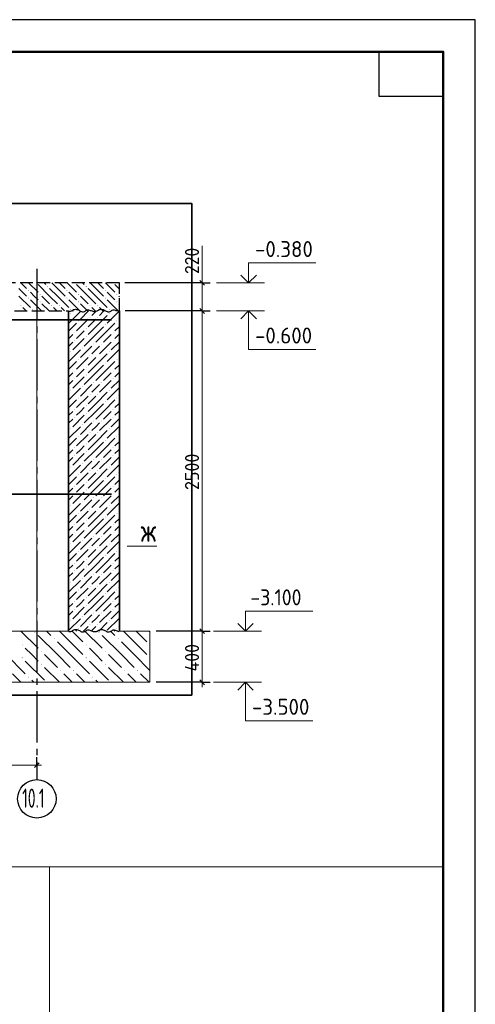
# Model space of a CAD drawing. Header units: millimetres. Extents: x 0 to 59400, y 0 to 42000.
# Tile 37 of 37: x 52283 to 59400, y 26620 to 42000. Entities that reach past the tile are written whole.
import ezdxf

# ---------------------------------------------------------------- set-up
doc = ezdxf.new("R2010")
doc.units = ezdxf.units.MM
doc.linetypes.add('______2', pattern=[270, 200, -70])
doc.linetypes.add('______5', pattern=[1100, 800, -100, 100, -100])
for name, color, linetype, lineweight in [('Standard', 7, 'Continuous', 25), ('Высотные отметки', 7, 'Continuous', 25), ('ЖБ Перекрытие нижний уровень с отделкой', 7, '______2', 25), ('ЖБ Стена верхний уровень', 7, 'Continuous', 35), ('Позиционная метка линия выноска', 7, 'Continuous', 13), ('Примечания', 7, 'Continuous', 13), ('Размерная линия_ общее', 7, 'Continuous', 13), ('Сечения символ', 7, 'Continuous', 25), ('Стена обрамление Г-обр.', 7, 'Continuous', 35), ('Фоновоя арматура Х1', 52, 'Continuous', 25)]:
    doc.layers.add(name, color=color, linetype=linetype, lineweight=lineweight)
doc.layers.add('Оси', color=7, linetype='______5')
doc.layers.add('Размерная выноска', color=7, linetype='Continuous')
doc.styles.add('ISOCPEUR', font='txt')

msp = doc.modelspace()

# ---------------------------------------------------------------- hatches: boundary and pattern name
at = {"layer": 'ЖБ Перекрытие нижний уровень с отделкой', "linetype": 'Continuous', "lineweight": 18, "transparency": 33554687}
for points in [[(52546, 37890), (52541, 37885), (52536, 37890)], [(52715, 37832), (52721, 37838), (52728, 37832), (52721, 37825)], [(53146, 37890), (53141, 37885), (53136, 37890)], [(53315, 37832), (53321, 37838), (53328, 37832), (53321, 37825)], [(53746, 37890), (53741, 37885), (53736, 37890)], [(52415, 37772), (52421, 37778), (52428, 37772), (52421, 37765)], [(52595, 37712), (52601, 37718), (52608, 37712), (52601, 37705)], [(53015, 37772), (53021, 37778), (53028, 37772), (53021, 37765)], [(53195, 37712), (53201, 37718), (53208, 37712), (53201, 37705)], [(53615, 37772), (53621, 37778), (53628, 37772), (53621, 37765)], [(53795, 37712), (53801, 37718), (53808, 37712), (53801, 37705)], [(52295, 37532), (52301, 37538), (52308, 37532), (52301, 37525)], [(52415, 37652), (52421, 37658), (52428, 37652), (52421, 37645)], [(52595, 37592), (52601, 37598), (52608, 37592), (52601, 37585)], [(52775, 37532), (52781, 37538), (52788, 37532), (52781, 37525)], [(52895, 37532), (52901, 37538), (52908, 37532), (52901, 37525)], [(53015, 37652), (53021, 37658), (53028, 37652), (53021, 37645)], [(53195, 37592), (53201, 37598), (53208, 37592), (53201, 37585)], [(53375, 37532), (53381, 37538), (53388, 37532), (53381, 37525)], [(53495, 37532), (53501, 37538), (53508, 37532), (53501, 37525)], [(53615, 37652), (53621, 37658), (53628, 37652), (53621, 37645)], [(53795, 37592), (53801, 37598), (53808, 37592), (53801, 37585)], [(52475, 37472), (52481, 37478), (52488, 37472), (52481, 37465)], [(53075, 37472), (53081, 37478), (53088, 37472), (53081, 37465)], [(53675, 37472), (53681, 37478), (53688, 37472), (53681, 37465)]]:
    msp.add_hatch(color=7, dxfattribs=at).paths.add_polyline_path(points, flags=16)
at = {"layer": 'ЖБ Стена верхний уровень', "linetype": 'Continuous', "lineweight": 18, "transparency": 33554687}
for points in [[(53076, 37412), (53081, 37417), (53086, 37412), (53081, 37407)], [(53676, 37412), (53681, 37417), (53686, 37412), (53681, 37407)], [(53196, 37292), (53201, 37297), (53206, 37292), (53201, 37287)], [(53376, 37352), (53381, 37357), (53386, 37352), (53381, 37347)], [(53496, 37352), (53501, 37357), (53506, 37352), (53501, 37347)], [(53616, 37232), (53621, 37237), (53626, 37232), (53621, 37227)], [(53796, 37292), (53801, 37297), (53806, 37292), (53801, 37287)], [(53136, 37112), (53141, 37117), (53146, 37112), (53141, 37107)], [(53316, 37172), (53321, 37177), (53326, 37172), (53321, 37167)], [(53736, 37112), (53741, 37117), (53746, 37112), (53741, 37107)], [(53136, 36992), (53141, 36997), (53146, 36992), (53141, 36987)], [(53316, 37052), (53321, 37057), (53326, 37052), (53321, 37047)], [(53436, 36932), (53441, 36937), (53446, 36932), (53441, 36927)], [(53556, 36932), (53561, 36937), (53566, 36932), (53561, 36927)], [(53736, 36992), (53741, 36997), (53746, 36992), (53741, 36987)], [(53076, 36812), (53081, 36817), (53086, 36812), (53081, 36807)], [(53256, 36872), (53261, 36877), (53266, 36872), (53261, 36867)], [(53676, 36812), (53681, 36817), (53686, 36812), (53681, 36807)], [(53196, 36692), (53201, 36697), (53206, 36692), (53201, 36687)], [(53376, 36752), (53381, 36757), (53386, 36752), (53381, 36747)], [(53496, 36752), (53501, 36757), (53506, 36752), (53501, 36747)], [(53616, 36632), (53621, 36637), (53626, 36632), (53621, 36627)], [(53796, 36692), (53801, 36697), (53806, 36692), (53801, 36687)], [(53136, 36512), (53141, 36517), (53146, 36512), (53141, 36507)], [(53316, 36572), (53321, 36577), (53326, 36572), (53321, 36567)], [(53316, 36452), (53321, 36457), (53326, 36452), (53321, 36447)], [(53736, 36512), (53741, 36517), (53746, 36512), (53741, 36507)], [(53136, 36392), (53141, 36397), (53146, 36392), (53141, 36387)], [(53436, 36332), (53441, 36337), (53446, 36332), (53441, 36327)], [(53556, 36332), (53561, 36337), (53566, 36332), (53561, 36327)], [(53736, 36392), (53741, 36397), (53746, 36392), (53741, 36387)], [(53076, 36212), (53081, 36217), (53086, 36212), (53081, 36207)], [(53256, 36272), (53261, 36277), (53266, 36272), (53261, 36267)], [(53376, 36152), (53381, 36157), (53386, 36152), (53381, 36147)], [(53496, 36152), (53501, 36157), (53506, 36152), (53501, 36147)], [(53676, 36212), (53681, 36217), (53686, 36212), (53681, 36207)], [(53196, 36092), (53201, 36097), (53206, 36092), (53201, 36087)], [(53616, 36032), (53621, 36037), (53626, 36032), (53621, 36027)], [(53796, 36092), (53801, 36097), (53806, 36092), (53801, 36087)], [(53136, 35912), (53141, 35917), (53146, 35912), (53141, 35907)], [(53316, 35972), (53321, 35977), (53326, 35972), (53321, 35967)], [(53316, 35852), (53321, 35857), (53326, 35852), (53321, 35847)], [(53736, 35912), (53741, 35917), (53746, 35912), (53741, 35907)], [(53136, 35792), (53141, 35797), (53146, 35792), (53141, 35787)], [(53436, 35732), (53441, 35737), (53446, 35732), (53441, 35727)], [(53556, 35732), (53561, 35737), (53566, 35732), (53561, 35727)], [(53736, 35792), (53741, 35797), (53746, 35792), (53741, 35787)], [(53076, 35612), (53081, 35617), (53086, 35612), (53081, 35607)], [(53256, 35672), (53261, 35677), (53266, 35672), (53261, 35667)], [(53376, 35552), (53381, 35557), (53386, 35552), (53381, 35547)], [(53496, 35552), (53501, 35557), (53506, 35552), (53501, 35547)], [(53676, 35612), (53681, 35617), (53686, 35612), (53681, 35607)], [(53196, 35492), (53201, 35497), (53206, 35492), (53201, 35487)], [(53316, 35372), (53321, 35377), (53326, 35372), (53321, 35367)], [(53616, 35432), (53621, 35437), (53626, 35432), (53621, 35427)], [(53796, 35492), (53801, 35497), (53806, 35492), (53801, 35487)], [(53136, 35312), (53141, 35317), (53146, 35312), (53141, 35307)], [(53316, 35252), (53321, 35257), (53326, 35252), (53321, 35247)], [(53736, 35312), (53741, 35317), (53746, 35312), (53741, 35307)], [(53136, 35192), (53141, 35197), (53146, 35192), (53141, 35187)], [(53256, 35072), (53261, 35077), (53266, 35072), (53261, 35067)], [(53436, 35132), (53441, 35137), (53446, 35132), (53441, 35127)], [(53556, 35132), (53561, 35137), (53566, 35132), (53561, 35127)], [(53736, 35192), (53741, 35197), (53746, 35192), (53741, 35187)], [(53076, 35012), (53081, 35017), (53086, 35012), (53081, 35007)], [(53376, 34952), (53381, 34957), (53386, 34952), (53381, 34947)], [(53496, 34952), (53501, 34957), (53506, 34952), (53501, 34947)], [(53676, 35012), (53681, 35017), (53686, 35012), (53681, 35007)], [(53196, 34892), (53201, 34897), (53206, 34892), (53201, 34887)], [(53316, 34772), (53321, 34777), (53326, 34772), (53321, 34767)], [(53616, 34832), (53621, 34837), (53626, 34832), (53621, 34827)], [(53796, 34892), (53801, 34897), (53806, 34892), (53801, 34887)], [(53136, 34712), (53141, 34717), (53146, 34712), (53141, 34707)], [(53316, 34652), (53321, 34657), (53326, 34652), (53321, 34647)], [(53736, 34712), (53741, 34717), (53746, 34712), (53741, 34707)], [(53136, 34592), (53141, 34597), (53146, 34592), (53141, 34587)], [(53256, 34472), (53261, 34477), (53266, 34472), (53261, 34467)], [(53436, 34532), (53441, 34537), (53446, 34532), (53441, 34527)], [(53556, 34532), (53561, 34537), (53566, 34532), (53561, 34527)], [(53736, 34592), (53741, 34597), (53746, 34592), (53741, 34587)], [(53076, 34412), (53081, 34417), (53086, 34412), (53081, 34407)], [(53376, 34352), (53381, 34357), (53386, 34352), (53381, 34347)], [(53496, 34352), (53501, 34357), (53506, 34352), (53501, 34347)], [(53676, 34412), (53681, 34417), (53686, 34412), (53681, 34407)], [(53196, 34292), (53201, 34297), (53206, 34292), (53201, 34287)], [(53316, 34172), (53321, 34177), (53326, 34172), (53321, 34167)], [(53616, 34232), (53621, 34237), (53626, 34232), (53621, 34227)], [(53796, 34292), (53801, 34297), (53806, 34292), (53801, 34287)], [(53136, 34112), (53141, 34117), (53146, 34112), (53141, 34107)], [(53136, 33992), (53141, 33997), (53146, 33992), (53141, 33987)], [(53316, 34052), (53321, 34057), (53326, 34052), (53321, 34047)], [(53736, 34112), (53741, 34117), (53746, 34112), (53741, 34107)], [(53736, 33992), (53741, 33997), (53746, 33992), (53741, 33987)], [(53256, 33872), (53261, 33877), (53266, 33872), (53261, 33867)], [(53436, 33932), (53441, 33937), (53446, 33932), (53441, 33927)], [(53556, 33932), (53561, 33937), (53566, 33932), (53561, 33927)], [(53076, 33812), (53081, 33817), (53086, 33812), (53081, 33807)], [(53196, 33692), (53201, 33697), (53206, 33692), (53201, 33687)], [(53376, 33752), (53381, 33757), (53386, 33752), (53381, 33747)], [(53496, 33752), (53501, 33757), (53506, 33752), (53501, 33747)], [(53676, 33812), (53681, 33817), (53686, 33812), (53681, 33807)], [(53796, 33692), (53801, 33697), (53806, 33692), (53801, 33687)], [(53316, 33572), (53321, 33577), (53326, 33572), (53321, 33567)], [(53616, 33632), (53621, 33637), (53626, 33632), (53621, 33627)], [(53136, 33512), (53141, 33517), (53146, 33512), (53141, 33507)], [(53136, 33392), (53141, 33397), (53146, 33392), (53141, 33387)], [(53316, 33452), (53321, 33457), (53326, 33452), (53321, 33447)], [(53736, 33512), (53741, 33517), (53746, 33512), (53741, 33507)], [(53736, 33392), (53741, 33397), (53746, 33392), (53741, 33387)], [(53256, 33272), (53261, 33277), (53266, 33272), (53261, 33267)], [(53436, 33332), (53441, 33337), (53446, 33332), (53441, 33327)], [(53556, 33332), (53561, 33337), (53566, 33332), (53561, 33327)], [(53076, 33212), (53081, 33217), (53086, 33212), (53081, 33207)], [(53196, 33092), (53201, 33097), (53206, 33092), (53201, 33087)], [(53376, 33152), (53381, 33157), (53386, 33152), (53381, 33147)], [(53496, 33152), (53501, 33157), (53506, 33152), (53501, 33147)], [(53676, 33212), (53681, 33217), (53686, 33212), (53681, 33207)], [(53796, 33092), (53801, 33097), (53806, 33092), (53801, 33087)], [(53136, 32912), (53141, 32917), (53146, 32912), (53141, 32907)], [(53316, 32972), (53321, 32977), (53326, 32972), (53321, 32967)], [(53616, 33032), (53621, 33037), (53626, 33032), (53621, 33027)], [(53736, 32912), (53741, 32917), (53746, 32912), (53741, 32907)], [(53136, 32792), (53141, 32797), (53146, 32792), (53141, 32787)], [(53316, 32852), (53321, 32857), (53326, 32852), (53321, 32847)], [(53736, 32792), (53741, 32797), (53746, 32792), (53741, 32787)], [(53076, 32612), (53081, 32617), (53086, 32612), (53081, 32607)], [(53256, 32672), (53261, 32677), (53266, 32672), (53261, 32667)], [(53436, 32732), (53441, 32737), (53446, 32732), (53441, 32727)], [(53556, 32732), (53561, 32737), (53566, 32732), (53561, 32727)], [(53676, 32612), (53681, 32617), (53686, 32612), (53681, 32607)], [(53196, 32492), (53201, 32497), (53206, 32492), (53201, 32487)], [(53376, 32552), (53381, 32557), (53386, 32552), (53381, 32547)], [(53496, 32552), (53501, 32557), (53506, 32552), (53501, 32547)], [(53796, 32492), (53801, 32497), (53806, 32492), (53801, 32487)]]:
    msp.add_hatch(color=7, dxfattribs=at).paths.add_polyline_path(points, flags=16)
at = {"layer": 'Фоновоя арматура Х1', "linetype": 'Continuous', "lineweight": 18, "transparency": 33554687}
for points in [[(52515, 32432), (52521, 32438), (52528, 32432), (52521, 32425)], [(52815, 32332), (52821, 32338), (52828, 32332), (52821, 32325)], [(53515, 32432), (53521, 32438), (53528, 32432), (53521, 32425)], [(53815, 32332), (53821, 32338), (53828, 32332), (53821, 32325)], [(52315, 32232), (52321, 32238), (52328, 32232), (52321, 32225)], [(53315, 32232), (53321, 32238), (53328, 32232), (53321, 32225)], [(54315, 32232), (54317, 32234), (54317, 32230)], [(52315, 32032), (52321, 32038), (52328, 32032), (52321, 32025)], [(52615, 32132), (52621, 32138), (52628, 32132), (52621, 32125)], [(53315, 32032), (53321, 32038), (53328, 32032), (53321, 32025)], [(53615, 32132), (53621, 32138), (53628, 32132), (53621, 32125)], [(54315, 32032), (54317, 32034), (54317, 32030)], [(52615, 31932), (52621, 31938), (52628, 31932), (52621, 31925)], [(52915, 31832), (52921, 31838), (52928, 31832), (52921, 31825)], [(53115, 31832), (53121, 31838), (53128, 31832), (53121, 31825)], [(53615, 31932), (53621, 31938), (53628, 31932), (53621, 31925)], [(53915, 31832), (53921, 31838), (53928, 31832), (53921, 31825)], [(54115, 31832), (54121, 31838), (54128, 31832), (54121, 31825)], [(52415, 31732), (52421, 31738), (52428, 31732), (52421, 31725)], [(53415, 31732), (53421, 31738), (53428, 31732), (53421, 31725)]]:
    msp.add_hatch(color=7, dxfattribs=at).paths.add_polyline_path(points, flags=16)

# ---------------------------------------------------------------- linework, layer by layer
at = {"layer": 'Standard', "color": 7, "linetype": 'Continuous', "lineweight": 35, "transparency": 33554687}
for p, q in [((58900, 39900), (58900, 20500)), ((58900, 39500), (58900, 20100))]:
    msp.add_line(p, q, dxfattribs=at)
at = {"layer": 'Standard', "color": 7, "linetype": 'Continuous', "lineweight": 50, "transparency": 33554687}
msp.add_line((58900, 39400), (58900, 23200), dxfattribs=at)
at = {"layer": 'Standard', "color": 7, "linetype": 'Continuous', "lineweight": 18, "transparency": 33554687}
for p, q in [((52551, 37450), (52551, 32450)), ((52551, 32450), (52551, 37450))]:
    msp.add_line(p, q, dxfattribs=at)
at = {"layer": 'Standard', "color": 7, "linetype": 'Continuous', "lineweight": 25, "transparency": 33554687}
for points in [[(0, 0), (59400, 0), (59400, 42000), (0, 42000), (0, 0)], [(58900, 41500), (58900, 40800), (57900, 40800), (57900, 41500), (58900, 41500)]]:
    msp.add_lwpolyline(points, close=True, dxfattribs=at)
at = {"layer": 'Standard', "color": 7, "linetype": 'Continuous', "lineweight": 50, "transparency": 33554687}
msp.add_lwpolyline([(2000, 41500), (58900, 41500), (58900, 500), (2000, 500), (2000, 41500)], close=True, dxfattribs=at)
at = {"layer": 'Standard', "color": 7, "linetype": 'Continuous', "lineweight": 13, "transparency": 33554687}
for points in [[(58900, 41500), (2000, 41500), (2000, 500), (58900, 500), (58900, 41500)], [(41649, 6000), (58900, 6000), (58900, 28768), (41649, 28768), (41649, 6000)]]:
    msp.add_lwpolyline(points, dxfattribs=at)
at = {"layer": 'Standard', "color": 254, "linetype": 'Continuous', "lineweight": 35, "true_color": 0xc4c4ff, "transparency": 33554687}
msp.add_lwpolyline([(34556, 31450), (54971, 31450), (54971, 39130), (34556, 39130), (34556, 31450)], dxfattribs=at)
at = {"layer": 'Standard', "color": 254, "linetype": 'Continuous', "lineweight": 13, "true_color": 0xc4c4ff, "transparency": 33554687}
msp.add_lwpolyline([(45952, 8662), (52749, 8662), (52749, 28768)], dxfattribs=at)
at = {"layer": 'Высотные отметки', "color": 7, "linetype": 'Continuous', "lineweight": 35, "transparency": 33554687}
for p, q in [((55859, 37890), (55738, 38011)), ((55859, 37890), (55738, 38011)), ((55859, 37890), (55980, 38011)), ((55859, 37890), (55980, 38011)), ((55859, 37450), (55738, 37329)), ((55859, 37450), (55738, 37329)), ((55859, 37450), (55980, 37329)), ((55859, 37450), (55980, 37329)), ((55811, 32450), (55690, 32571)), ((55811, 32450), (55690, 32571)), ((55811, 32450), (55932, 32571)), ((55811, 32450), (55932, 32571)), ((55811, 31650), (55690, 31529)), ((55811, 31650), (55690, 31529)), ((55811, 31650), (55932, 31529)), ((55811, 31650), (55932, 31529))]:
    msp.add_line(p, q, dxfattribs=at)
at = {"layer": 'Высотные отметки', "color": 7, "linetype": 'Continuous', "lineweight": 13, "transparency": 33554687}
for p, q in [((55359, 37890), (56109, 37890)), ((55359, 37890), (56109, 37890)), ((55359, 37450), (56109, 37450)), ((55359, 37450), (56109, 37450)), ((55311, 32450), (56061, 32450)), ((55311, 32450), (56061, 32450)), ((55311, 31650), (56061, 31650)), ((55311, 31650), (56061, 31650))]:
    msp.add_line(p, q, dxfattribs=at)
for points in [[(55859, 37890), (55859, 38200), (56909, 38200)], [(55859, 37890), (55859, 38200), (56909, 38200)], [(55859, 37450), (55859, 36850), (56909, 36850)], [(55859, 37450), (55859, 36850), (56909, 36850)], [(55811, 32450), (55811, 32760), (56861, 32760)], [(55811, 32450), (55811, 32760), (56861, 32760)], [(55811, 31650), (55811, 31050), (56861, 31050)], [(55811, 31650), (55811, 31050), (56861, 31050)]]:
    msp.add_lwpolyline(points, dxfattribs=at)
at = {"layer": 'ЖБ Перекрытие нижний уровень с отделкой', "color": 7, "linetype": '______2', "lineweight": 25, "transparency": 33554687}
for p, q in [((53840, 37890), (48151, 37890)), ((53840, 37450), (53840, 37890)), ((48151, 37450), (53045, 37450))]:
    msp.add_line(p, q, dxfattribs=at)
at = {"layer": 'ЖБ Перекрытие нижний уровень с отделкой', "color": 9, "linetype": 'Continuous', "lineweight": 18, "true_color": 0xc7c7c7, "transparency": 33554687}
for p, q in [((52303, 37890), (52391, 37802)), ((52423, 37890), (52571, 37742)), ((52751, 37682), (52571, 37862)), ((52663, 37890), (52691, 37862)), ((52871, 37802), (52783, 37890)), ((52903, 37890), (52991, 37802)), ((53023, 37890), (53171, 37742)), ((53351, 37682), (53171, 37862)), ((53263, 37890), (53291, 37862)), ((53471, 37802), (53383, 37890)), ((53503, 37890), (53591, 37802)), ((53623, 37890), (53771, 37742)), ((53840, 37793), (53771, 37862)), ((52271, 37802), (52391, 37682)), ((52271, 37682), (52451, 37502)), ((52511, 37682), (52451, 37742)), ((52571, 37622), (52511, 37682)), ((52631, 37682), (52751, 37562)), ((52751, 37802), (52871, 37682)), ((52751, 37682), (52871, 37562)), ((52871, 37802), (52991, 37682)), ((52871, 37682), (53051, 37502)), ((53111, 37682), (53051, 37742)), ((53171, 37622), (53111, 37682)), ((53231, 37682), (53351, 37562)), ((53351, 37802), (53471, 37682)), ((53351, 37682), (53471, 37562)), ((53471, 37802), (53591, 37682)), ((53471, 37682), (53651, 37502)), ((53711, 37682), (53651, 37742)), ((53771, 37622), (53711, 37682)), ((53831, 37682), (53840, 37673)), ((52451, 37622), (52623, 37450)), ((52631, 37562), (52743, 37450)), ((53051, 37622), (53223, 37450)), ((53231, 37562), (53343, 37450)), ((53651, 37622), (53823, 37450)), ((53831, 37562), (53840, 37553)), ((52331, 37502), (52383, 37450)), ((52863, 37450), (52811, 37502)), ((52931, 37502), (52983, 37450)), ((53463, 37450), (53411, 37502)), ((53531, 37502), (53583, 37450))]:
    msp.add_line(p, q, dxfattribs=at)
at = {"layer": 'ЖБ Стена верхний уровень', "color": 7, "linetype": 'Continuous', "lineweight": 35, "transparency": 33554687}
for p, q in [((53045, 37450), (53045, 32450)), ((53840, 32450), (53840, 37450))]:
    msp.add_line(p, q, dxfattribs=at)
at = {"layer": 'ЖБ Стена верхний уровень', "color": 251, "linetype": 'Continuous', "lineweight": 18, "true_color": 0x494949, "transparency": 33554687}
for p, q in [((53045, 37376), (53051, 37382)), ((53231, 37442), (53051, 37262)), ((53119, 37450), (53111, 37442)), ((53359, 37450), (53231, 37322)), ((53411, 37382), (53471, 37442)), ((53471, 37442), (53479, 37450)), ((53471, 37202), (53651, 37382)), ((53599, 37450), (53531, 37382)), ((53831, 37442), (53651, 37262)), ((53719, 37450), (53711, 37442)), ((53045, 37136), (53171, 37262)), ((53351, 37322), (53171, 37142)), ((53471, 37322), (53351, 37202)), ((53591, 37082), (53771, 37262)), ((53840, 37330), (53831, 37322)), ((53111, 37082), (53045, 37016)), ((53171, 37022), (53231, 37082)), ((53231, 37082), (53291, 37142)), ((53471, 37082), (53291, 36902)), ((53471, 37202), (53351, 37082)), ((53591, 37202), (53471, 37082)), ((53591, 37082), (53471, 36962)), ((53711, 37082), (53591, 36962)), ((53840, 37210), (53771, 37142)), ((53771, 37022), (53831, 37082)), ((53831, 37082), (53840, 37090)), ((53111, 36962), (53045, 36896)), ((53291, 37022), (53111, 36842)), ((53711, 36962), (53531, 36782)), ((53840, 36970), (53711, 36842)), ((53045, 36776), (53051, 36782)), ((53231, 36842), (53051, 36662)), ((53411, 36902), (53231, 36722)), ((53411, 36782), (53471, 36842)), ((53471, 36842), (53531, 36902)), ((53471, 36602), (53651, 36782)), ((53831, 36842), (53651, 36662)), ((53045, 36536), (53171, 36662)), ((53351, 36722), (53171, 36542)), ((53471, 36722), (53351, 36602)), ((53591, 36482), (53771, 36662)), ((53840, 36610), (53771, 36542)), ((53840, 36730), (53831, 36722)), ((53111, 36482), (53045, 36416)), ((53171, 36422), (53231, 36482)), ((53231, 36482), (53291, 36542)), ((53471, 36482), (53291, 36302)), ((53471, 36602), (53351, 36482)), ((53591, 36602), (53471, 36482)), ((53591, 36482), (53471, 36362)), ((53711, 36482), (53591, 36362)), ((53771, 36422), (53831, 36482)), ((53831, 36482), (53840, 36490)), ((53111, 36362), (53045, 36296)), ((53291, 36422), (53111, 36242)), ((53411, 36302), (53231, 36122)), ((53471, 36242), (53531, 36302)), ((53711, 36362), (53531, 36182)), ((53840, 36370), (53711, 36242)), ((53045, 36176), (53051, 36182)), ((53231, 36242), (53051, 36062)), ((53411, 36182), (53471, 36242)), ((53471, 36002), (53651, 36182)), ((53831, 36242), (53651, 36062)), ((53045, 35936), (53171, 36062)), ((53351, 36122), (53171, 35942)), ((53471, 36122), (53351, 36002)), ((53471, 36002), (53351, 35882)), ((53591, 36002), (53471, 35882)), ((53591, 35882), (53771, 36062)), ((53840, 36010), (53771, 35942)), ((53840, 36130), (53831, 36122)), ((53111, 35882), (53045, 35816)), ((53171, 35822), (53231, 35882)), ((53231, 35882), (53291, 35942)), ((53471, 35882), (53291, 35702)), ((53591, 35882), (53471, 35762)), ((53711, 35882), (53591, 35762)), ((53771, 35822), (53831, 35882)), ((53831, 35882), (53840, 35890)), ((53111, 35762), (53045, 35696)), ((53291, 35822), (53111, 35642)), ((53411, 35702), (53231, 35522)), ((53471, 35642), (53531, 35702)), ((53711, 35762), (53531, 35582)), ((53840, 35770), (53711, 35642)), ((53045, 35576), (53051, 35582)), ((53231, 35642), (53051, 35462)), ((53411, 35582), (53471, 35642)), ((53471, 35402), (53651, 35582)), ((53831, 35642), (53651, 35462)), ((53840, 35530), (53831, 35522)), ((53045, 35336), (53171, 35462)), ((53351, 35522), (53171, 35342)), ((53471, 35522), (53351, 35402)), ((53471, 35402), (53351, 35282)), ((53591, 35402), (53471, 35282)), ((53591, 35282), (53771, 35462)), ((53840, 35410), (53771, 35342)), ((53111, 35282), (53045, 35216)), ((53291, 35222), (53111, 35042)), ((53171, 35222), (53231, 35282)), ((53231, 35282), (53291, 35342)), ((53471, 35282), (53291, 35102)), ((53591, 35282), (53471, 35162)), ((53711, 35282), (53591, 35162)), ((53771, 35222), (53831, 35282)), ((53831, 35282), (53840, 35290)), ((53111, 35162), (53045, 35096)), ((53411, 35102), (53231, 34922)), ((53471, 35042), (53531, 35102)), ((53711, 35162), (53531, 34982)), ((53840, 35170), (53711, 35042)), ((53045, 34976), (53051, 34982)), ((53231, 35042), (53051, 34862)), ((53351, 34922), (53171, 34742)), ((53471, 34922), (53351, 34802)), ((53411, 34982), (53471, 35042)), ((53471, 34802), (53651, 34982)), ((53831, 35042), (53651, 34862)), ((53840, 34930), (53831, 34922)), ((53045, 34736), (53171, 34862)), ((53471, 34802), (53351, 34682)), ((53591, 34802), (53471, 34682)), ((53591, 34682), (53771, 34862)), ((53840, 34810), (53771, 34742)), ((53111, 34682), (53045, 34616)), ((53291, 34622), (53111, 34442)), ((53171, 34622), (53231, 34682)), ((53231, 34682), (53291, 34742)), ((53471, 34682), (53291, 34502)), ((53591, 34682), (53471, 34562)), ((53711, 34682), (53591, 34562)), ((53771, 34622), (53831, 34682)), ((53831, 34682), (53840, 34690)), ((53111, 34562), (53045, 34496)), ((53411, 34502), (53231, 34322)), ((53471, 34442), (53531, 34502)), ((53711, 34562), (53531, 34382)), ((53840, 34570), (53711, 34442)), ((53045, 34376), (53051, 34382)), ((53231, 34442), (53051, 34262)), ((53351, 34322), (53171, 34142)), ((53471, 34322), (53351, 34202)), ((53411, 34382), (53471, 34442)), ((53471, 34202), (53651, 34382)), ((53831, 34442), (53651, 34262)), ((53840, 34330), (53831, 34322)), ((53045, 34136), (53171, 34262)), ((53471, 34202), (53351, 34082)), ((53591, 34202), (53471, 34082)), ((53591, 34082), (53771, 34262)), ((53840, 34210), (53771, 34142)), ((53111, 34082), (53045, 34016)), ((53291, 34022), (53111, 33842)), ((53171, 34022), (53231, 34082)), ((53231, 34082), (53291, 34142)), ((53471, 34082), (53291, 33902)), ((53591, 34082), (53471, 33962)), ((53711, 34082), (53591, 33962)), ((53771, 34022), (53831, 34082)), ((53831, 34082), (53840, 34090)), ((53111, 33962), (53045, 33896)), ((53231, 33842), (53051, 33662)), ((53411, 33902), (53231, 33722)), ((53411, 33782), (53471, 33842)), ((53471, 33842), (53531, 33902)), ((53711, 33962), (53531, 33782)), ((53831, 33842), (53651, 33662)), ((53840, 33970), (53711, 33842)), ((53045, 33776), (53051, 33782)), ((53351, 33722), (53171, 33542)), ((53471, 33722), (53351, 33602)), ((53471, 33602), (53651, 33782)), ((53840, 33730), (53831, 33722)), ((53045, 33536), (53171, 33662)), ((53231, 33482), (53291, 33542)), ((53471, 33602), (53351, 33482)), ((53591, 33602), (53471, 33482)), ((53591, 33482), (53771, 33662)), ((53840, 33610), (53771, 33542)), ((53111, 33482), (53045, 33416)), ((53291, 33422), (53111, 33242)), ((53171, 33422), (53231, 33482)), ((53471, 33482), (53291, 33302)), ((53591, 33482), (53471, 33362)), ((53711, 33482), (53591, 33362)), ((53771, 33422), (53831, 33482)), ((53831, 33482), (53840, 33490)), ((53111, 33362), (53045, 33296)), ((53231, 33242), (53051, 33062)), ((53411, 33302), (53231, 33122)), ((53411, 33182), (53471, 33242)), ((53471, 33242), (53531, 33302)), ((53711, 33362), (53531, 33182)), ((53831, 33242), (53651, 33062)), ((53840, 33370), (53711, 33242)), ((53045, 33176), (53051, 33182)), ((53351, 33122), (53171, 32942)), ((53471, 33122), (53351, 33002)), ((53471, 33002), (53651, 33182)), ((53840, 33130), (53831, 33122)), ((53045, 32936), (53171, 33062)), ((53231, 32882), (53291, 32942)), ((53471, 33002), (53351, 32882)), ((53591, 33002), (53471, 32882)), ((53591, 32882), (53771, 33062)), ((53840, 33010), (53771, 32942)), ((53111, 32882), (53045, 32816)), ((53111, 32762), (53045, 32696)), ((53291, 32822), (53111, 32642)), ((53171, 32822), (53231, 32882)), ((53471, 32882), (53291, 32702)), ((53591, 32882), (53471, 32762)), ((53711, 32762), (53531, 32582)), ((53711, 32882), (53591, 32762)), ((53840, 32770), (53711, 32642)), ((53771, 32822), (53831, 32882)), ((53831, 32882), (53840, 32890)), ((53231, 32642), (53051, 32462)), ((53411, 32702), (53231, 32522)), ((53411, 32582), (53471, 32642)), ((53471, 32642), (53531, 32702)), ((53831, 32642), (53651, 32462)), ((53045, 32576), (53051, 32582)), ((53159, 32450), (53171, 32462)), ((53351, 32522), (53279, 32450)), ((53471, 32522), (53399, 32450)), ((53519, 32450), (53651, 32582)), ((53759, 32450), (53771, 32462)), ((53840, 32530), (53831, 32522))]:
    msp.add_line(p, q, dxfattribs=at)
at = {"layer": 'Оси', "color": 8, "linetype": '______5', "lineweight": -3, "transparency": 33554687}
msp.add_line((52551, 38110), (52551, 30130), dxfattribs=at)
at = {"layer": 'Оси', "color": 7, "linetype": 'Continuous', "lineweight": -3, "transparency": 33554687}
msp.add_circle((52551, 29830), 300, dxfattribs=at)
at = {"layer": 'Позиционная метка линия выноска', "color": 7, "linetype": 'Continuous', "lineweight": 13, "transparency": 33554687}
msp.add_line((54424, 33775), (53964, 33775), dxfattribs=at)
at = {"layer": 'Примечания', "color": 7, "linetype": 'Continuous', "lineweight": 25, "transparency": 33554687}
for points in [[(53046, 37445), (53061, 37445), (53077, 37446), (53091, 37450), (53103, 37457), (53113, 37465), (53125, 37471), (53139, 37475), (53155, 37477), (53171, 37475), (53185, 37471), (53199, 37466), (53211, 37459), (53222, 37452), (53233, 37446), (53247, 37440), (53262, 37437), (53278, 37438), (53294, 37441), (53305, 37447), (53316, 37455), (53327, 37462), (53341, 37467), (53357, 37468), (53372, 37465), (53386, 37460), (53400, 37455), (53414, 37450), (53427, 37446), (53443, 37443), (53446, 37443)], [(53446, 37445), (53461, 37445), (53477, 37446), (53491, 37450), (53503, 37457), (53513, 37465), (53525, 37471), (53539, 37475), (53555, 37477), (53571, 37475), (53585, 37471), (53599, 37466), (53611, 37459), (53622, 37452), (53633, 37446), (53647, 37440), (53662, 37437), (53678, 37438), (53694, 37441), (53705, 37447), (53716, 37455), (53727, 37462), (53741, 37467), (53757, 37468), (53772, 37465), (53786, 37460), (53800, 37455), (53814, 37450), (53826, 37446)], [(53050, 32445), (53065, 32445), (53081, 32446), (53095, 32450), (53107, 32457), (53117, 32465), (53129, 32471), (53143, 32475), (53159, 32477), (53175, 32475), (53189, 32471), (53203, 32466), (53215, 32459), (53226, 32452), (53237, 32446), (53251, 32440), (53266, 32437), (53282, 32438), (53298, 32441), (53309, 32447), (53320, 32455), (53331, 32462), (53345, 32467), (53361, 32468), (53376, 32465), (53390, 32460), (53404, 32455), (53418, 32450), (53431, 32446), (53447, 32443), (53450, 32443)], [(53450, 32445), (53465, 32445), (53481, 32446), (53495, 32450), (53507, 32457), (53517, 32465), (53529, 32471), (53543, 32475), (53559, 32477), (53575, 32475), (53589, 32471), (53603, 32466), (53615, 32459), (53626, 32452), (53637, 32446), (53651, 32440), (53666, 32437), (53682, 32438), (53698, 32441), (53709, 32447), (53720, 32455), (53731, 32462), (53745, 32467), (53761, 32468), (53776, 32465), (53790, 32460), (53804, 32455), (53818, 32450), (53830, 32446)]]:
    msp.add_lwpolyline(points, dxfattribs=at)
at = {"layer": 'Размерная выноска', "color": 7, "linetype": 'Continuous', "lineweight": 13, "transparency": 33554687}
msp.add_line((55135, 38470), (55135, 37930), dxfattribs=at)
at = {"layer": 'Размерная линия_ общее', "color": 253, "linetype": 'Continuous', "lineweight": -3, "true_color": 0xa0a0a0, "transparency": 33554687}
for p, q in [((55135, 37890), (55010, 37890)), ((55135, 37890), (55260, 37890)), ((55135, 37450), (55010, 37450)), ((55135, 37450), (55260, 37450)), ((55135, 32450), (55010, 32450)), ((55135, 32450), (55260, 32450)), ((55135, 31650), (54414, 31650)), ((55135, 31650), (55010, 31650)), ((55135, 31650), (55260, 31650)), ((52551, 30355), (52551, 30480)), ((52551, 30355), (52551, 30230)), ((52551, 30355), (52551, 30230))]:
    msp.add_line(p, q, dxfattribs=at)
at = {"layer": 'Размерная линия_ общее', "color": 7, "linetype": 'Continuous', "lineweight": 25, "transparency": 33554687}
for p, q in [((55097, 37927), (55172, 37852)), ((55097, 37487), (55172, 37412)), ((55097, 32487), (55172, 32412)), ((55097, 31687), (55172, 31612)), ((52514, 30317), (52589, 30392))]:
    msp.add_line(p, q, dxfattribs=at)
at = {"layer": 'Размерная линия_ общее', "color": 7, "linetype": 'Continuous', "lineweight": 13, "transparency": 33554687}
for p, q in [((55135, 37890), (55135, 37965)), ((55135, 37890), (55135, 37450)), ((55135, 37450), (55135, 32450)), ((55135, 32450), (55135, 31650)), ((55135, 31650), (55135, 31575)), ((47951, 30355), (52551, 30355)), ((52551, 30355), (52626, 30355))]:
    msp.add_line(p, q, dxfattribs=at)
at = {"layer": 'Размерная линия_ общее', "color": 253, "linetype": 'Continuous', "lineweight": -3, "true_color": 0xa0a0a0, "transparency": 33554687}
for points in [[(55135, 37890), (55118, 37890), (55118, 37890), (55118, 37890), (55118, 37890), (53924, 37890)], [(55135, 37450), (55118, 37450), (55118, 37450), (55118, 37450), (55118, 37450), (53930, 37450)], [(55135, 32450), (55118, 32450), (55118, 32450), (54414, 32450)]]:
    msp.add_lwpolyline(points, dxfattribs=at)
at = {"layer": 'Стена обрамление Г-обр.', "color": 7, "linetype": 'Continuous', "lineweight": 35, "transparency": 33554687}
for p, q in [((51304, 37310), (53719, 37310)), ((51304, 34590), (53719, 34590))]:
    msp.add_line(p, q, dxfattribs=at)
at = {"layer": 'Фоновоя арматура Х1', "color": 7, "linetype": 'Continuous', "lineweight": 13, "transparency": 33554687}
for p, q in [((53045, 32450), (48151, 32450)), ((54317, 32450), (53840, 32450)), ((54317, 31650), (54317, 32450)), ((35201, 31650), (54317, 31650))]:
    msp.add_line(p, q, dxfattribs=at)
at = {"layer": 'Фоновоя арматура Х1', "color": 252, "linetype": 'Continuous', "lineweight": 18, "true_color": 0x8f8f8f, "transparency": 33554687}
for p, q in [((52303, 32450), (52571, 32182)), ((52871, 32082), (52571, 32382)), ((52703, 32450), (52771, 32382)), ((53071, 32282), (52903, 32450)), ((53103, 32450), (53271, 32282)), ((53303, 32450), (53571, 32182)), ((53871, 32082), (53571, 32382)), ((53703, 32450), (53771, 32382)), ((54071, 32282), (53903, 32450)), ((54103, 32450), (54271, 32282)), ((54303, 32450), (54317, 32436)), ((52471, 32082), (52371, 32182)), ((52871, 32282), (53071, 32082)), ((53071, 32282), (53271, 32082)), ((53471, 32082), (53371, 32182)), ((53871, 32282), (54071, 32082)), ((54071, 32282), (54271, 32082)), ((52071, 32082), (52371, 31782)), ((52571, 31982), (52471, 32082)), ((52671, 32082), (52871, 31882)), ((52871, 32082), (53071, 31882)), ((53071, 32082), (53371, 31782)), ((53571, 31982), (53471, 32082)), ((53671, 32082), (53871, 31882)), ((53871, 32082), (54071, 31882)), ((54071, 32082), (54317, 31836)), ((52371, 31982), (52671, 31682)), ((52671, 31882), (52903, 31650)), ((53371, 31982), (53671, 31682)), ((53671, 31882), (53903, 31650)), ((52171, 31782), (52303, 31650)), ((53071, 31682), (52971, 31782)), ((53171, 31782), (53303, 31650)), ((54071, 31682), (53971, 31782)), ((54171, 31782), (54303, 31650)), ((52471, 31682), (52503, 31650)), ((53103, 31650), (53071, 31682)), ((53471, 31682), (53503, 31650)), ((54103, 31650), (54071, 31682))]:
    msp.add_line(p, q, dxfattribs=at)

# ---------------------------------------------------------------- texts
at = {"layer": 'Высотные отметки', "color": 7, "linetype": 'Continuous', "lineweight": 25, "transparency": 33554687, "char_height": 250, "attachment_point": 7, "style": 'ISOCPEUR'}
for s, insert, width in [('\\W0.95;-0.380', (55959, 38292), 1067.86), ('\\W0.95;-0.600', (55959, 36942), 1067.86), ('\\W0.90;-3.100', (55886, 32852), 1011.77), ('\\W0.95;-3.500', (55911, 31142), 1067.85)]:
    msp.add_mtext(s, dxfattribs=dict(at, insert=insert, width=width))
at = {"layer": 'Оси', "color": 7, "linetype": 'Continuous', "lineweight": 25, "transparency": 33554687, "insert": (52321, 29690), "char_height": 300, "width": 550.05, "attachment_point": 7, "style": 'ISOCPEUR'}
msp.add_mtext('\\W0.59;10.1', dxfattribs=at)
at = {"layer": 'Размерная линия_ общее', "color": 7, "linetype": 'Continuous', "lineweight": 25, "transparency": 33554687, "char_height": 220, "attachment_point": 7, "rotation": 90, "style": 'ISOCPEUR'}
for s, insert, width in [('\\W0.91;220', (55085, 38027), 561.98), ('\\W0.93;2500', (55085, 34653), 718.09), ('\\W0.92;400', (55085, 31819), 584.44)]:
    msp.add_mtext(s, dxfattribs=dict(at, insert=insert, width=width))
at = {"layer": 'Сечения символ', "color": 7, "linetype": 'Continuous', "lineweight": 35, "transparency": 33554687, "insert": (54175, 33843), "char_height": 350, "width": 458.09, "attachment_point": 7, "style": 'ISOCPEUR'}
msp.add_mtext('\\W0.82;ж', dxfattribs=at)

doc.saveas('drawing.dxf')
